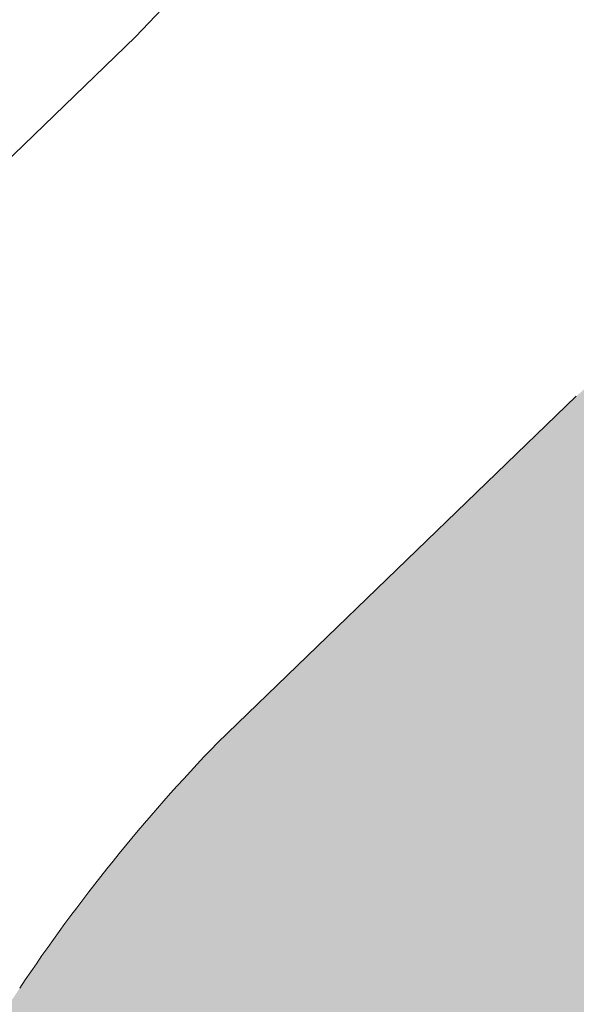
# Model space of a CAD drawing. Header units: metres. Extents: x 125349 to 128236, y 501602 to 503797.
# Tile 184 of 256: x 127113.01 to 127117.84, y 501992.95 to 502001.51. Entities that reach past the tile are written whole.
import ezdxf

# ---------------------------------------------------------------- set-up
doc = ezdxf.new("R2010")
doc.units = ezdxf.units.M
for name, color, linetype, lineweight in [('B-WE-OG-TERREIN_BEGROEID-GV', 7, 'CONTINUOUS', 18), ('B-WE-OG-WATER_SLOOT-GV', 120, 'CONTINUOUS', 18), ('B-WE-VH-OPENVERHARDING_BETONSTRAATSTEEN-GV', 90, 'CONTINUOUS', 18)]:
    doc.layers.add(name, color=color, linetype=linetype, lineweight=lineweight)
doc.layers.add('B-WE-OG-WATER_SLOOT-V', color=7, linetype='CONTINUOUS', lineweight=18, true_color=0x73e9ff)

msp = doc.modelspace()

# ---------------------------------------------------------------- hatches: boundary and pattern name
at = {"layer": 'B-WE-OG-WATER_SLOOT-V'}
h = msp.add_hatch(color=256, dxfattribs=at)
edge = h.paths.add_edge_path()
edge.add_line((127268.797, 502168.221), (127268.622, 502168.327))
edge.add_line((127268.622, 502168.327), (127268.426, 502168.002))
edge.add_line((127268.426, 502168.002), (127263.549, 502170.933))
edge.add_line((127263.549, 502170.933), (127263.753, 502171.271))
edge.add_line((127263.753, 502171.271), (127254.646, 502176.778))
edge.add_line((127254.646, 502176.778), (127254.378, 502176.352))
edge.add_line((127254.378, 502176.352), (127252.266, 502177.682))
edge.add_line((127252.266, 502177.682), (127252.51, 502178.069))
edge.add_line((127252.51, 502178.069), (127207.074, 502205.543))
edge.add_line((127207.074, 502205.543), (127205.252, 502206.645))
edge.add_line((127205.252, 502206.645), (127200.062, 502207.116))
edge.add_line((127200.062, 502207.116), (127199.664, 502206.344))
edge.add_line((127199.664, 502206.344), (127199.204, 502205.454))
edge.add_line((127199.204, 502205.454), (127200.541, 502203.653))
edge.add_line((127200.541, 502203.653), (127201.941, 502201.398))
edge.add_line((127201.941, 502201.398), (127203.79, 502200.277))
edge.add_line((127203.79, 502200.277), (127263.652, 502163.994))
edge.add_line((127263.652, 502163.994), (127265.501, 502162.873))
edge.add_line((127265.501, 502162.873), (127265.528, 502162.856))
edge.add_line((127265.528, 502162.856), (127269.607, 502160.323))
edge.add_line((127269.607, 502160.323), (127269.738, 502160.24))
edge.add_line((127269.738, 502160.24), (127269.841, 502160.178))
edge.add_line((127269.841, 502160.178), (127290.728, 502147.508))
edge.add_line((127290.728, 502147.508), (127291.077, 502148.067))
edge.add_line((127291.077, 502148.067), (127294.164, 502146.136))
edge.add_line((127294.164, 502146.136), (127293.841, 502145.62))
edge.add_line((127293.841, 502145.62), (127310.437, 502135.553))
edge.add_line((127310.437, 502135.553), (127318.663, 502131.074))
edge.add_line((127318.663, 502131.074), (127322.753, 502129.138))
edge.add_line((127322.753, 502129.138), (127323.027, 502128.97))
edge.add_line((127323.027, 502128.97), (127325.439, 502127.498))
edge.add_line((127325.439, 502127.498), (127328.267, 502125.771))
edge.add_line((127328.267, 502125.771), (127331.564, 502123.757))
edge.add_line((127331.564, 502123.757), (127333.914, 502122.323))
edge.add_line((127333.914, 502122.323), (127334.126, 502122.193))
edge.add_line((127334.126, 502122.193), (127337.37, 502119.676))
edge.add_line((127337.37, 502119.676), (127337.746, 502119.45))
edge.add_line((127337.746, 502119.45), (127337.767, 502119.437))
edge.add_line((127337.767, 502119.437), (127345.33, 502114.855))
edge.add_line((127345.33, 502114.855), (127351.315, 502111.243))
edge.add_line((127351.315, 502111.243), (127358.494, 502106.92))
edge.add_line((127358.494, 502106.92), (127365.864, 502102.417))
edge.add_line((127365.864, 502102.417), (127371.597, 502098.953))
edge.add_line((127371.597, 502098.953), (127377.994, 502095.034))
edge.add_line((127377.994, 502095.034), (127384.901, 502090.846))
edge.add_line((127384.901, 502090.846), (127386.037, 502089.995))
edge.add_line((127386.037, 502089.995), (127386.944, 502089.456))
edge.add_line((127386.944, 502089.456), (127388.84, 502088.331))
edge.add_line((127388.84, 502088.331), (127389.519, 502087.927))
edge.add_line((127389.519, 502087.927), (127390.985, 502087.186))
edge.add_line((127390.985, 502087.186), (127395.25, 502084.653))
edge.add_line((127395.25, 502084.653), (127401.484, 502080.902))
edge.add_line((127401.484, 502080.902), (127408.933, 502076.402))
edge.add_line((127408.933, 502076.402), (127415.924, 502072.148))
edge.add_line((127415.924, 502072.148), (127422.705, 502067.996))
edge.add_line((127422.705, 502067.996), (127429.579, 502063.819))
edge.add_line((127429.579, 502063.819), (127436.6, 502059.544))
edge.add_line((127436.6, 502059.544), (127442.545, 502056.001))
edge.add_line((127442.545, 502056.001), (127442.701, 502055.917))
edge.add_line((127442.701, 502055.917), (127446.077, 502053.64))
edge.add_line((127446.077, 502053.64), (127446.439, 502053.309))
edge.add_line((127446.439, 502053.309), (127446.898, 502053.016))
edge.add_line((127446.898, 502053.016), (127450.483, 502050.712))
edge.add_line((127450.483, 502050.712), (127451.122, 502050.301))
edge.add_line((127451.122, 502050.301), (127452.13, 502049.815))
edge.add_arc((127449.3022953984, 502046.5866230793), 4.291658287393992, -7.317567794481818, 48.785190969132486, ccw=False)
edge.add_line((127453.559, 502046.04), (127451.368, 502042.452))
edge.add_line((127451.368, 502042.452), (127451.165, 502042.11))
edge.add_line((127451.165, 502042.11), (127450.033, 502040.18))
edge.add_line((127450.033, 502040.18), (127449.849, 502039.867))
edge.add_line((127449.849, 502039.867), (127437.942, 502020.101))
edge.add_line((127437.942, 502020.101), (127435.233, 502015.604))
edge.add_line((127435.233, 502015.604), (127425.651, 502000))
edge.add_line((127425.651, 502000), (127418.782, 501988.696))
edge.add_line((127418.782, 501988.696), (127397.229, 501953.147))
edge.add_line((127397.229, 501953.147), (127396.642, 501952.191))
edge.add_line((127396.642, 501952.191), (127380.393, 501925.391))
edge.add_line((127380.393, 501925.391), (127369.492, 501907.215))
edge.add_line((127369.492, 501907.215), (127369.267, 501906.839))
edge.add_line((127369.267, 501906.839), (127367.632, 501904.317))
edge.add_line((127367.632, 501904.317), (127367.418, 501903.916))
edge.add_line((127367.418, 501903.916), (127366.245, 501901.962))
edge.add_line((127366.245, 501901.962), (127364.711, 501900.01))
edge.add_line((127364.711, 501900.01), (127360.916, 501899.661))
edge.add_line((127360.916, 501899.661), (127356.9, 501902.138))
edge.add_line((127356.9, 501902.138), (127356.163, 501902.592))
edge.add_line((127356.163, 501902.592), (127352.46, 501904.722))
edge.add_line((127352.46, 501904.722), (127351.748, 501905.151))
edge.add_line((127351.748, 501905.151), (127330.708, 501917.837))
edge.add_line((127330.708, 501917.837), (127301.966, 501935.306))
edge.add_line((127301.966, 501935.306), (127301.507, 501936.623))
edge.add_line((127301.507, 501936.623), (127300.456, 501937.207))
edge.add_line((127300.456, 501937.207), (127299.01, 501937.081))
edge.add_line((127299.01, 501937.081), (127297.257, 501938.139))
edge.add_line((127297.257, 501938.139), (127265.614, 501957.235))
edge.add_line((127265.614, 501957.235), (127250.167, 501966.557))
edge.add_line((127250.167, 501966.557), (127248.414, 501967.615))
edge.add_line((127248.414, 501967.615), (127247.703, 501967.95))
edge.add_line((127247.703, 501967.95), (127247.662, 501967.962))
edge.add_line((127247.662, 501967.962), (127242.854, 501969.334))
edge.add_line((127242.854, 501969.334), (127242.813, 501969.346))
edge.add_line((127242.813, 501969.346), (127241.919, 501969.954))
edge.add_line((127241.919, 501969.954), (127241.478, 501970.221))
edge.add_line((127241.478, 501970.221), (127239.39, 501971.482))
edge.add_line((127239.39, 501971.482), (127236.455, 501973.256))
edge.add_line((127236.455, 501973.256), (127233.385, 501975.111))
edge.add_line((127233.385, 501975.111), (127231.252, 501976.399))
edge.add_line((127231.252, 501976.399), (127230.822, 501976.659))
edge.add_line((127230.822, 501976.659), (127229.729, 501977.369))
edge.add_line((127229.729, 501977.369), (127226.355, 501980.551))
edge.add_line((127226.355, 501980.551), (127225.66, 501981.058))
edge.add_line((127225.66, 501981.058), (127225.173, 501981.352))
edge.add_line((127225.173, 501981.352), (127197.58, 501998.046))
edge.add_line((127197.58, 501998.046), (127194.36, 502000))
edge.add_line((127194.36, 502000), (127166.581, 502016.851))
edge.add_line((127166.581, 502016.851), (127144.796, 502029.948))
edge.add_arc((127143.901535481, 502023.4971173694), 6.512599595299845, 82.10583342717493, 91.31568121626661)
edge.add_arc((127143.9862981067, 502025.607825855), 4.406407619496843, 93.04797639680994, 114.6714566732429)
edge.add_arc((127144.3021874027, 502025.5713332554), 4.579500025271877, 118.0743099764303, 139.0953457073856)
edge.add_line((127140.841, 502028.57), (127140.593, 502028.174))
edge.add_line((127140.593, 502028.174), (127131.798, 502014.115))
edge.add_line((127131.798, 502014.115), (127128.467, 502009.483))
edge.add_line((127128.467, 502009.483), (127125.494, 502005.949))
edge.add_arc((127071.7020837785, 502051.5979486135), 70.5506680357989, 316.1428291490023, 319.6813652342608, ccw=False)
edge.add_line((127122.574, 502002.716), (127121.21, 502001.338))
edge.add_line((127121.21, 502001.338), (127119.81, 502000))
edge.add_arc((127072.1072048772, 502051.3383039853), 70.07979822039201, 310.7408524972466, 312.8977834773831, ccw=False)
edge.add_line((127117.844, 501998.241), (127114.725, 501995.227))
edge.add_arc((127125.7319678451, 501984.5992261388), 15.30042216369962, 136.0041252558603, 146.284605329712)
edge.add_arc((127125.6114695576, 501984.7208725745), 15.13270792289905, 146.4144780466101, 158.5489406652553)
edge.add_arc((127131.7962252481, 501983.2762231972), 21.4369964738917, 161.0012058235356, 169.0152334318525)
edge.add_arc((127130.2146620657, 501984.0198950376), 19.74735924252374, 170.2591277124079, 180.751189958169)
edge.add_arc((127130.7870262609, 501983.5220475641), 20.319431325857, 179.3261975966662, 194.0096838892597)
edge.add_line((127111.072, 501978.603), (127111.545, 501975.597))
edge.add_line((127111.545, 501975.597), (127114.572, 501956.16))
edge.add_line((127114.572, 501956.16), (127121.309, 501915.479))
edge.add_line((127121.309, 501915.479), (127121.786, 501909.364))
edge.add_line((127121.786, 501909.364), (127122, 501906.616))
edge.add_line((127122, 501906.616), (127122.05, 501905.976))
edge.add_line((127122.05, 501905.976), (127121.577, 501900.074))
edge.add_line((127121.577, 501900.074), (127120.879, 501891.366))
edge.add_line((127120.879, 501891.366), (127119.7, 501885.803))
edge.add_line((127119.7, 501885.803), (127118.261, 501879.008))
edge.add_line((127118.261, 501879.008), (127116.956, 501875.536))
edge.add_line((127116.956, 501875.536), (127115.486, 501871.629))
edge.add_line((127115.486, 501871.629), (127112.043, 501864.71))
edge.add_line((127112.043, 501864.71), (127107.699, 501855.982))
edge.add_line((127107.699, 501855.982), (127100.342, 501842.786))
edge.add_arc((127104.9172667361, 501839.8000587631), 5.463415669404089, 146.8704605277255, 175.8755966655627)
edge.add_arc((127104.3440736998, 501840.2137711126), 4.876117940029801, 180.2440672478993, 210.5539394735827)
edge.add_arc((127104.7250703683, 501840.2079491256), 5.205047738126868, 208.3662483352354, 241.9569992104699)
edge.add_line((127102.278, 501835.614), (127104.219, 501834.547))
edge.add_line((127104.219, 501834.547), (127108.351, 501832.271))
edge.add_line((127108.351, 501832.271), (127108.794, 501832.014))
edge.add_line((127108.794, 501832.014), (127110.788, 501830.856))
edge.add_line((127110.788, 501830.856), (127113.65, 501829.195))
edge.add_line((127113.65, 501829.195), (127117.06, 501827.217))
edge.add_line((127117.06, 501827.217), (127119.132, 501826.015))
edge.add_line((127119.132, 501826.015), (127119.499, 501825.802))
edge.add_line((127119.499, 501825.802), (127123.316, 501822.968))
edge.add_line((127123.316, 501822.968), (127123.608, 501822.787))
edge.add_line((127123.608, 501822.787), (127148.69, 501807.54))
edge.add_line((127148.69, 501807.54), (127184.026, 501786.192))
edge.add_line((127184.026, 501786.192), (127187.964, 501783.775))
edge.add_line((127187.964, 501783.775), (127191.551, 501781.577))
edge.add_line((127191.551, 501781.577), (127191.78, 501781.436))
edge.add_line((127191.78, 501781.436), (127196.977, 501778.395))
edge.add_line((127196.977, 501778.395), (127229.869, 501758.349))
edge.add_line((127229.869, 501758.349), (127232.015, 501757.042))
edge.add_line((127232.015, 501757.042), (127232.28, 501756.88))
edge.add_line((127232.28, 501756.88), (127242.348, 501750.881))
edge.add_line((127242.348, 501750.881), (127243.826, 501750))
edge.add_line((127243.826, 501750), (127244.546, 501749.572))
edge.add_line((127244.546, 501749.572), (127253.136, 501744.452))
edge.add_line((127253.136, 501744.452), (127253.86, 501744.02))
edge.add_line((127253.86, 501744.02), (127257.53, 501741.808))
edge.add_line((127257.53, 501741.808), (127262.759, 501738.797))
edge.add_line((127262.759, 501738.797), (127264.003, 501738.006))
edge.add_line((127264.003, 501738.006), (127264.585, 501737.043))
edge.add_line((127264.585, 501737.043), (127264.782, 501736.581))
edge.add_line((127264.782, 501736.581), (127264.911, 501736.108))
edge.add_line((127264.911, 501736.108), (127264.968, 501735.647))
edge.add_line((127264.968, 501735.647), (127264.967, 501735.173))
edge.add_line((127264.967, 501735.173), (127264.909, 501734.695))
edge.add_line((127264.909, 501734.695), (127264.797, 501734.223))
edge.add_line((127264.797, 501734.223), (127264.634, 501733.766))
edge.add_line((127264.634, 501733.766), (127264.422, 501733.333))
edge.add_line((127264.422, 501733.333), (127263.921, 501732.522))
edge.add_line((127263.921, 501732.522), (127262.144, 501729.78))
edge.add_line((127262.144, 501729.78), (127257.895, 501722.677))
edge.add_line((127257.895, 501722.677), (127252.856, 501714.475))
edge.add_line((127252.856, 501714.475), (127252.805, 501714.506))
edge.add_line((127252.805, 501714.506), (127252.687, 501714.312))
edge.add_line((127252.687, 501714.312), (127252.695, 501714.307))
edge.add_line((127252.695, 501714.307), (127252.029, 501713.212))
edge.add_line((127252.029, 501713.212), (127252.138, 501713.147))
edge.add_line((127252.138, 501713.147), (127250.159, 501709.924))
edge.add_line((127250.159, 501709.924), (127248.427, 501707.104))
edge.add_line((127248.427, 501707.104), (127244.737, 501700.97))
edge.add_line((127244.737, 501700.97), (127241.471, 501695.6))
edge.add_line((127241.471, 501695.6), (127237.145, 501688.384))
edge.add_line((127237.145, 501688.384), (127234.747, 501684.405))
edge.add_line((127234.747, 501684.405), (127233.246, 501681.899))
edge.add_line((127233.246, 501681.899), (127230.405, 501677.155))
edge.add_line((127230.405, 501677.155), (127228.837, 501674.593))
edge.add_line((127228.837, 501674.593), (127228.565, 501674.142))
edge.add_line((127228.565, 501674.142), (127236.777, 501669.139))
edge.add_line((127236.777, 501669.139), (127236.962, 501669.438))
edge.add_line((127236.962, 501669.438), (127237.692, 501670.612))
edge.add_line((127237.692, 501670.612), (127239.366, 501673.386))
edge.add_line((127239.366, 501673.386), (127246.15, 501684.628))
edge.add_line((127246.15, 501684.628), (127250.493, 501691.825))
edge.add_line((127250.493, 501691.825), (127251.143, 501692.922))
edge.add_line((127251.143, 501692.922), (127257.932, 501704.118))
edge.add_line((127257.932, 501704.118), (127289.309, 501755.867))
edge.add_line((127289.309, 501755.867), (127290.868, 501758.439))
edge.add_line((127290.868, 501758.439), (127297.797, 501769.867))
edge.add_line((127297.797, 501769.867), (127298.756, 501771.336))
edge.add_line((127298.756, 501771.336), (127299.937, 501773.277))
edge.add_line((127299.937, 501773.277), (127304.532, 501780.836))
edge.add_line((127304.532, 501780.836), (127306.083, 501783.282))
edge.add_line((127306.083, 501783.282), (127306.732, 501784.351))
edge.add_line((127306.732, 501784.351), (127306.806, 501784.473))
edge.add_line((127306.806, 501784.473), (127311.928, 501793.121))
edge.add_line((127311.928, 501793.121), (127320.33, 501806.986))
edge.add_line((127320.33, 501806.986), (127324.351, 501813.701))
edge.add_line((127324.351, 501813.701), (127328.749, 501820.907))
edge.add_line((127328.749, 501820.907), (127332.861, 501827.715))
edge.add_line((127332.861, 501827.715), (127336.448, 501833.698))
edge.add_line((127336.448, 501833.698), (127342.454, 501843.559))
edge.add_line((127342.454, 501843.559), (127346.754, 501850.76))
edge.add_line((127346.754, 501850.76), (127346.897, 501850.67))
edge.add_line((127346.897, 501850.67), (127347.954, 501852.37))
edge.add_line((127347.954, 501852.37), (127347.847, 501852.439))
edge.add_line((127347.847, 501852.439), (127352.054, 501859.195))
edge.add_line((127352.054, 501859.195), (127353.923, 501862.196))
edge.add_line((127353.923, 501862.196), (127361.128, 501874.263))
edge.add_line((127361.128, 501874.263), (127362.71, 501876.939))
edge.add_line((127362.71, 501876.939), (127364.221, 501879.418))
edge.add_line((127364.221, 501879.418), (127365.236, 501881.073))
edge.add_line((127365.236, 501881.073), (127366.572, 501880.221))
edge.add_line((127366.572, 501880.221), (127372.342, 501881.666))
edge.add_line((127372.342, 501881.666), (127373.103, 501882.885))
edge.add_line((127373.103, 501882.885), (127482.913, 501816.451))
edge.add_line((127482.913, 501816.451), (127485.026, 501816.964))
edge.add_line((127485.026, 501816.964), (127485.239, 501816.835))
edge.add_line((127485.239, 501816.835), (127487.575, 501815.424))
edge.add_line((127487.575, 501815.424), (127493.362, 501811.926))
edge.add_line((127493.362, 501811.926), (127495.579, 501810.586))
edge.add_line((127495.579, 501810.586), (127495.813, 501810.445))
edge.add_line((127495.813, 501810.445), (127495.948, 501810.349))
edge.add_line((127495.948, 501810.349), (127496.492, 501808.25))
edge.add_line((127496.492, 501808.25), (127500, 501806.135))
edge.add_line((127500, 501806.135), (127510.576, 501799.751))
edge.add_line((127510.576, 501799.751), (127524.226, 501791.482))
edge.add_line((127524.226, 501791.482), (127532.89, 501786.238))
edge.add_line((127532.89, 501786.238), (127534.519, 501785.25))
edge.add_line((127534.519, 501785.25), (127543.08, 501780.058))
edge.add_line((127543.08, 501780.058), (127544.712, 501779.089))
edge.add_line((127544.712, 501779.089), (127553.258, 501773.91))
edge.add_line((127553.258, 501773.91), (127554.876, 501772.948))
edge.add_line((127554.876, 501772.948), (127563.44, 501767.759))
edge.add_line((127563.44, 501767.759), (127565.058, 501766.79))
edge.add_line((127565.058, 501766.79), (127573.698, 501761.551))
edge.add_line((127573.698, 501761.551), (127585.358, 501754.464))
edge.add_line((127585.358, 501754.464), (127592.742, 501750))
edge.add_line((127592.742, 501750), (127594.016, 501749.23))
edge.add_line((127594.016, 501749.23), (127595.646, 501748.245))
edge.add_line((127595.646, 501748.245), (127600.552, 501745.255))
edge.add_line((127600.552, 501745.255), (127655.382, 501712.086))
edge.add_line((127655.382, 501712.086), (127655.635, 501711.933))
edge.add_line((127655.635, 501711.933), (127657.347, 501710.885))
edge.add_line((127657.347, 501710.885), (127657.595, 501710.735))
edge.add_line((127657.595, 501710.735), (127661.796, 501717.623))
edge.add_line((127661.796, 501717.623), (127661.514, 501717.791))
edge.add_line((127661.514, 501717.791), (127659.814, 501718.809))
edge.add_line((127659.814, 501718.809), (127659.547, 501718.97))
edge.add_line((127659.547, 501718.97), (127656.081, 501721.053))
edge.add_line((127656.081, 501721.053), (127625.299, 501739.727))
edge.add_line((127625.299, 501739.727), (127618.744, 501743.691))
edge.add_line((127618.744, 501743.691), (127617.143, 501744.657))
edge.add_line((127617.143, 501744.657), (127608.295, 501750))
edge.add_line((127608.295, 501750), (127606.833, 501750.893))
edge.add_line((127606.833, 501750.893), (127598.235, 501756.082))
edge.add_line((127598.235, 501756.082), (127596.619, 501757.06))
edge.add_line((127596.619, 501757.06), (127590.273, 501760.908))
edge.add_line((127590.273, 501760.908), (127585.669, 501763.745))
edge.add_line((127585.669, 501763.745), (127579.206, 501767.653))
edge.add_line((127579.206, 501767.653), (127577.602, 501768.61))
edge.add_line((127577.602, 501768.61), (127568.899, 501773.881))
edge.add_line((127568.899, 501773.881), (127567.308, 501774.894))
edge.add_line((127567.308, 501774.894), (127562.931, 501777.488))
edge.add_line((127562.931, 501777.488), (127553.755, 501783.04))
edge.add_line((127553.755, 501783.04), (127549.404, 501785.667))
edge.add_line((127549.404, 501785.667), (127547.761, 501786.64))
edge.add_line((127547.761, 501786.64), (127539.081, 501791.868))
edge.add_line((127539.081, 501791.868), (127537.433, 501792.863))
edge.add_line((127537.433, 501792.863), (127530.915, 501796.842))
edge.add_line((127530.915, 501796.842), (127525.055, 501800.365))
edge.add_line((127525.055, 501800.365), (127518.51, 501804.336))
edge.add_line((127518.51, 501804.336), (127516.915, 501805.302))
edge.add_line((127516.915, 501805.302), (127512.535, 501807.935))
edge.add_line((127512.535, 501807.935), (127510.464, 501809.185))
edge.add_line((127510.464, 501809.185), (127510.428, 501809.124))
edge.add_line((127510.428, 501809.124), (127508.33, 501810.388))
edge.add_line((127508.33, 501810.388), (127508.272, 501810.298))
edge.add_line((127508.272, 501810.298), (127506.405, 501809.859))
edge.add_line((127506.405, 501809.859), (127500, 501814.162))
edge.add_line((127500, 501814.162), (127499.44, 501814.536))
edge.add_line((127499.44, 501814.536), (127499.12, 501814.751))
edge.add_line((127499.12, 501814.751), (127498.382, 501814.689))
edge.add_line((127498.382, 501814.689), (127498.175, 501814.815))
edge.add_line((127498.175, 501814.815), (127495.931, 501816.179))
edge.add_line((127495.931, 501816.179), (127490.149, 501819.693))
edge.add_line((127490.149, 501819.693), (127487.8, 501821.12))
edge.add_line((127487.8, 501821.12), (127487.587, 501821.25))
edge.add_line((127487.587, 501821.25), (127487.087, 501823.329))
edge.add_line((127487.087, 501823.329), (127377.176, 501889.806))
edge.add_line((127377.176, 501889.806), (127377.334, 501890.066))
edge.add_line((127377.334, 501890.066), (127377.932, 501891.115))
edge.add_line((127377.932, 501891.115), (127376.63, 501896.698))
edge.add_line((127376.63, 501896.698), (127375.189, 501897.577))
edge.add_line((127375.189, 501897.577), (127376.16, 501899.183))
edge.add_line((127376.16, 501899.183), (127377.662, 501901.668))
edge.add_line((127377.662, 501901.668), (127379.295, 501904.368))
edge.add_line((127379.295, 501904.368), (127385.999, 501915.427))
edge.add_line((127385.999, 501915.427), (127391.107, 501924.876))
edge.add_line((127391.107, 501924.876), (127391.679, 501925.777))
edge.add_line((127391.679, 501925.777), (127418.418, 501968.86))
edge.add_line((127418.418, 501968.86), (127437.127, 502000))
edge.add_line((127437.127, 502000), (127448.128, 502018.271))
edge.add_line((127448.128, 502018.271), (127453.297, 502026.855))
edge.add_line((127453.297, 502026.855), (127456.836, 502032.733))
edge.add_line((127456.836, 502032.733), (127457.213, 502033.357))
edge.add_line((127457.213, 502033.357), (127457.691, 502034.196))
edge.add_line((127457.691, 502034.196), (127458.289, 502035.164))
edge.add_line((127458.289, 502035.164), (127459.485, 502037.088))
edge.add_line((127459.485, 502037.088), (127460.964, 502039.471))
edge.add_line((127460.964, 502039.471), (127463.866, 502044.274))
edge.add_line((127463.866, 502044.274), (127475.514, 502063.556))
edge.add_line((127475.514, 502063.556), (127500, 502103.939))
edge.add_line((127500, 502103.939), (127515.63, 502129.864))
edge.add_line((127515.63, 502129.864), (127516.639, 502131.23))
edge.add_arc((127521.6919123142, 502126.1956890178), 7.132756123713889, 95.87349844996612, 135.1056560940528, ccw=False)
edge.add_line((127520.962, 502133.291), (127526.368, 502134.555))
edge.add_line((127526.368, 502134.555), (127526.762, 502134.654))
edge.add_line((127526.762, 502134.654), (127528.897, 502135.193))
edge.add_line((127528.897, 502135.193), (127549.347, 502140.34))
edge.add_line((127549.347, 502140.34), (127550.552, 502140.683))
edge.add_line((127550.552, 502140.683), (127554.739, 502141.605))
edge.add_line((127554.739, 502141.605), (127603.327, 502153.54))
edge.add_line((127603.327, 502153.54), (127603.324, 502153.577))
edge.add_line((127603.324, 502153.577), (127604.941, 502153.983))
edge.add_line((127604.941, 502153.983), (127605.307, 502154.076))
edge.add_line((127605.307, 502154.076), (127607.112, 502157.075))
edge.add_line((127607.112, 502157.075), (127607.244, 502157.092))
edge.add_line((127607.244, 502157.092), (127607.508, 502157.157))
edge.add_line((127607.508, 502157.157), (127609.985, 502157.77))
edge.add_line((127609.985, 502157.77), (127616.575, 502159.399))
edge.add_line((127616.575, 502159.399), (127619.045, 502160.01))
edge.add_line((127619.045, 502160.01), (127619.324, 502160.079))
edge.add_line((127619.324, 502160.079), (127619.437, 502160.109))
edge.add_line((127619.437, 502160.109), (127622.443, 502158.248))
edge.add_line((127622.443, 502158.248), (127622.807, 502158.335))
edge.add_line((127622.807, 502158.335), (127624.455, 502158.724))
edge.add_line((127624.455, 502158.724), (127624.484, 502158.665))
edge.add_line((127624.484, 502158.665), (127709.77, 502179.81))
edge.add_line((127709.77, 502179.81), (127711.91, 502180.342))
edge.add_line((127711.91, 502180.342), (127709.462, 502189.894))
edge.add_line((127709.462, 502189.894), (127707.34, 502189.358))
edge.add_line((127707.34, 502189.358), (127706.285, 502189.091))
edge.add_line((127706.285, 502189.091), (127667.477, 502179.446))
edge.add_line((127667.477, 502179.446), (127666.278, 502179.186))
edge.add_line((127666.278, 502179.186), (127639.67, 502172.66))
edge.add_line((127639.67, 502172.66), (127620.113, 502167.938))
edge.add_line((127620.113, 502167.938), (127618.298, 502164.973))
edge.add_line((127618.298, 502164.973), (127618.129, 502164.938))
edge.add_line((127618.129, 502164.938), (127617.869, 502164.874))
edge.add_line((127617.869, 502164.874), (127615.409, 502164.269))
edge.add_line((127615.409, 502164.269), (127608.793, 502162.641))
edge.add_line((127608.793, 502162.641), (127606.304, 502162.028))
edge.add_line((127606.304, 502162.028), (127606.006, 502161.955))
edge.add_line((127606.006, 502161.955), (127605.88, 502161.919))
edge.add_line((127605.88, 502161.919), (127602.855, 502163.754))
edge.add_line((127602.855, 502163.754), (127601.448, 502163.407))
edge.add_line((127601.448, 502163.407), (127577.178, 502157.412))
edge.add_line((127577.178, 502157.412), (127575.771, 502157.065))
edge.add_line((127575.771, 502157.065), (127574.546, 502156.798))
edge.add_line((127574.546, 502156.798), (127526.953, 502144.911))
edge.add_line((127526.953, 502144.911), (127526.581, 502144.813))
edge.add_line((127526.581, 502144.813), (127524.412, 502144.23))
edge.add_line((127524.412, 502144.23), (127523.361, 502143.95))
edge.add_line((127523.361, 502143.95), (127516.775, 502142.204))
edge.add_line((127516.775, 502142.204), (127514.666, 502141.287))
edge.add_line((127514.666, 502141.287), (127512.531, 502139.847))
edge.add_line((127512.531, 502139.847), (127510.129, 502138.011))
edge.add_line((127510.129, 502138.011), (127508.416, 502136.236))
edge.add_line((127508.416, 502136.236), (127507.162, 502134.586))
edge.add_line((127507.162, 502134.586), (127505.946, 502132.991))
edge.add_line((127505.946, 502132.991), (127504.706, 502131.972))
edge.add_line((127504.706, 502131.972), (127503.309, 502131.373))
edge.add_line((127503.309, 502131.373), (127502.262, 502131.683))
edge.add_line((127502.262, 502131.683), (127500.907, 502132.478))
edge.add_line((127500.907, 502132.478), (127500, 502133.034))
edge.add_line((127500, 502133.034), (127496.53, 502135.148))
edge.add_line((127496.53, 502135.148), (127495.764, 502135.617))
edge.add_line((127495.764, 502135.617), (127494.339, 502136.486))
edge.add_line((127494.339, 502136.486), (127485.721, 502141.637))
edge.add_line((127485.721, 502141.637), (127481.691, 502143.976))
edge.add_line((127481.691, 502143.976), (127472.674, 502149.441))
edge.add_line((127472.674, 502149.441), (127472.32, 502149.655))
edge.add_line((127472.32, 502149.655), (127464.183, 502154.58))
edge.add_line((127464.183, 502154.58), (127456.964, 502158.902))
edge.add_line((127456.964, 502158.902), (127449.449, 502163.407))
edge.add_line((127449.449, 502163.407), (127445.736, 502165.634))
edge.add_line((127445.736, 502165.634), (127442.102, 502167.813))
edge.add_line((127442.102, 502167.813), (127441.201, 502168.353))
edge.add_line((127441.201, 502168.353), (127439.05, 502169.689))
edge.add_line((127439.05, 502169.689), (127435.639, 502171.768))
edge.add_line((127435.639, 502171.768), (127434.303, 502172.582))
edge.add_line((127434.303, 502172.582), (127434.159, 502172.663))
edge.add_line((127434.159, 502172.663), (127433.634, 502172.963))
edge.add_line((127433.634, 502172.963), (127432.067, 502173.893))
edge.add_line((127432.067, 502173.893), (127431.185, 502174.417))
edge.add_line((127431.185, 502174.417), (127429.441, 502175.352))
edge.add_line((127429.441, 502175.352), (127427.437, 502176.74))
edge.add_line((127427.437, 502176.74), (127409.12, 502187.899))
edge.add_line((127409.12, 502187.899), (127407.981, 502188.616))
edge.add_line((127407.981, 502188.616), (127403.999, 502190.948))
edge.add_line((127403.999, 502190.948), (127399.978, 502193.304))
edge.add_line((127399.978, 502193.304), (127386.247, 502201.529))
edge.add_line((127386.247, 502201.529), (127382.64, 502203.05))
edge.add_line((127382.64, 502203.05), (127382.419, 502203.186))
edge.add_line((127382.419, 502203.186), (127380.334, 502204.464))
edge.add_line((127380.334, 502204.464), (127377.345, 502206.296))
edge.add_line((127377.345, 502206.296), (127374.267, 502208.183))
edge.add_line((127374.267, 502208.183), (127372.175, 502209.465))
edge.add_line((127372.175, 502209.465), (127371.981, 502209.584))
edge.add_line((127371.981, 502209.584), (127368.276, 502212.433))
edge.add_line((127368.276, 502212.433), (127367.888, 502212.804))
edge.add_line((127367.888, 502212.804), (127345.595, 502226.273))
edge.add_line((127345.595, 502226.273), (127344.516, 502226.97))
edge.add_line((127344.516, 502226.97), (127344.091, 502227.221))
edge.add_line((127344.091, 502227.221), (127329.292, 502235.982))
edge.add_line((127329.292, 502235.982), (127327.699, 502235.4))
edge.add_line((127327.699, 502235.4), (127326.54, 502234.736))
edge.add_line((127326.54, 502234.736), (127325.897, 502233.678))
edge.add_line((127325.897, 502233.678), (127325.599, 502231.942))
edge.add_line((127325.599, 502231.942), (127326.14, 502230.765))
edge.add_line((127326.14, 502230.765), (127338.321, 502223.647))
edge.add_line((127338.321, 502223.647), (127342.039, 502221.158))
edge.add_line((127342.039, 502221.158), (127343.16, 502220.544))
edge.add_line((127343.16, 502220.544), (127365.491, 502207.596))
edge.add_line((127365.491, 502207.596), (127369.477, 502205.483))
edge.add_line((127369.477, 502205.483), (127369.673, 502205.363))
edge.add_line((127369.673, 502205.363), (127371.769, 502204.08))
edge.add_line((127371.769, 502204.08), (127374.757, 502202.251))
edge.add_line((127374.757, 502202.251), (127377.823, 502200.374))
edge.add_line((127377.823, 502200.374), (127379.923, 502199.088))
edge.add_line((127379.923, 502199.088), (127380.144, 502198.953))
edge.add_line((127380.144, 502198.953), (127383.597, 502196.023))
edge.add_line((127383.597, 502196.023), (127383.914, 502195.794))
edge.add_line((127383.914, 502195.794), (127402.542, 502184.504))
edge.add_line((127402.542, 502184.504), (127403.965, 502183.641))
edge.add_line((127403.965, 502183.641), (127422.643, 502172.404))
edge.add_line((127422.643, 502172.404), (127431.096, 502167.225))
edge.add_line((127431.096, 502167.225), (127432.15, 502166.579))
edge.add_line((127432.15, 502166.579), (127432.423, 502166.417))
edge.add_line((127432.423, 502166.417), (127433.178, 502165.968))
edge.add_line((127433.178, 502165.968), (127435.042, 502164.857))
edge.add_line((127435.042, 502164.857), (127435.769, 502164.426))
edge.add_line((127435.769, 502164.426), (127436.101, 502164.229))
edge.add_line((127436.101, 502164.229), (127437.564, 502163.35))
edge.add_line((127437.564, 502163.35), (127448.595, 502156.727))
edge.add_line((127448.595, 502156.727), (127468.609, 502144.618))
edge.add_line((127468.609, 502144.618), (127469.108, 502144.317))
edge.add_line((127469.108, 502144.317), (127492.573, 502130.156))
edge.add_line((127492.573, 502130.156), (127493.303, 502129.696))
edge.add_line((127493.303, 502129.696), (127496.79, 502127.511))
edge.add_line((127496.79, 502127.511), (127497.609, 502126.996))
edge.add_line((127497.609, 502126.996), (127498.467, 502126.491))
edge.add_arc((127497.4422358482, 502124.1966942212), 2.512763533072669, 22.123213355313, 65.93181306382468, ccw=False)
edge.add_arc((127494.9657139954, 502124.1589509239), 4.904030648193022, -7.745729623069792, 11.57563165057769, ccw=False)
edge.add_arc((127494.9992640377, 502124.1912879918), 4.875282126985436, 335.1178839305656, 351.8245575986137, ccw=False)
edge.add_line((127499.422, 502122.14), (127480.2, 502090.233))
edge.add_line((127480.2, 502090.233), (127479.555, 502089.163))
edge.add_line((127479.555, 502089.163), (127459.765, 502056.314))
edge.add_arc((127457.3016816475, 502058.6629265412), 3.403732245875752, 297.3985117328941, 316.3617207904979, ccw=False)
edge.add_arc((127456.9823555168, 502059.0424108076), 3.889119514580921, 273.1048026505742, 299.00272759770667, ccw=False)
edge.add_arc((127456.9735770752, 502058.9948202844), 3.842091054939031, 247.62467640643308, 273.27395980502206, ccw=False)
edge.add_line((127455.511, 502055.442), (127454.681, 502055.89))
edge.add_line((127454.681, 502055.89), (127449.848, 502058.637))
edge.add_line((127449.848, 502058.637), (127449.415, 502058.902))
edge.add_line((127449.415, 502058.902), (127444.389, 502061.989))
edge.add_line((127444.389, 502061.989), (127438.383, 502065.663))
edge.add_line((127438.383, 502065.663), (127430.21, 502070.593))
edge.add_line((127430.21, 502070.593), (127423.661, 502074.573))
edge.add_line((127423.661, 502074.573), (127416.996, 502078.641))
edge.add_line((127416.996, 502078.641), (127410.397, 502082.629))
edge.add_line((127410.397, 502082.629), (127402.555, 502087.357))
edge.add_line((127402.555, 502087.357), (127395.751, 502091.575))
edge.add_line((127395.751, 502091.575), (127395.38, 502091.8))
edge.add_line((127395.38, 502091.8), (127394.72, 502092.188))
edge.add_line((127394.72, 502092.188), (127393.773, 502092.743))
edge.add_line((127393.773, 502092.743), (127392.856, 502093.281))
edge.add_line((127392.856, 502093.281), (127392.105, 502093.722))
edge.add_line((127392.105, 502093.722), (127391.964, 502093.804))
edge.add_line((127391.964, 502093.804), (127390.227, 502094.822))
edge.add_line((127390.227, 502094.822), (127389.456, 502095.276))
edge.add_line((127389.456, 502095.276), (127388.057, 502096.177))
edge.add_line((127388.057, 502096.177), (127381.145, 502100.334))
edge.add_line((127381.145, 502100.334), (127379.173, 502101.501))
edge.add_line((127379.173, 502101.501), (127375.804, 502103.496))
edge.add_line((127375.804, 502103.496), (127372.667, 502105.446))
edge.add_line((127372.667, 502105.446), (127369.27, 502107.505))
edge.add_line((127369.27, 502107.505), (127364.482, 502110.391))
edge.add_line((127364.482, 502110.391), (127358.68, 502113.902))
edge.add_line((127358.68, 502113.902), (127352.506, 502117.582))
edge.add_line((127352.506, 502117.582), (127346.581, 502121.206))
edge.add_line((127346.581, 502121.206), (127340.842, 502124.697))
edge.add_line((127340.842, 502124.697), (127340.662, 502124.807))
edge.add_line((127340.662, 502124.807), (127336.693, 502126.331))
edge.add_line((127336.693, 502126.331), (127336.475, 502126.464))
edge.add_line((127336.475, 502126.464), (127334.068, 502127.931))
edge.add_line((127334.068, 502127.931), (127330.755, 502129.95))
edge.add_line((127330.755, 502129.95), (127327.96, 502131.654))
edge.add_line((127327.96, 502131.654), (127325.593, 502133.097))
edge.add_line((127325.593, 502133.097), (127325.318, 502133.264))
edge.add_line((127325.318, 502133.264), (127321.671, 502136.055))
edge.add_line((127321.671, 502136.055), (127308.979, 502143.598))
edge.add_line((127308.979, 502143.598), (127273.115, 502165.654))
edge.add_line((127273.115, 502165.654), (127273.056, 502165.69))
edge.add_line((127273.056, 502165.69), (127272.882, 502165.794))
edge.add_line((127272.882, 502165.794), (127271.492, 502166.62))
edge.add_line((127271.492, 502166.62), (127271.486, 502166.624))
edge.add_line((127271.486, 502166.624), (127268.797, 502168.221))
edge = h.paths.add_edge_path(flags=16)
edge.add_line((127201.185, 501788.298), (127199.008, 501787.874))
edge.add_line((127199.008, 501787.874), (127196.435, 501789.439))
edge.add_line((127196.435, 501789.439), (127195.518, 501789.997))
edge.add_line((127195.518, 501789.997), (127193.335, 501791.323))
edge.add_line((127193.335, 501791.323), (127190.349, 501793.138))
edge.add_line((127190.349, 501793.138), (127190.243, 501792.96))
edge.add_line((127190.243, 501792.96), (127188.522, 501793.987))
edge.add_line((127188.522, 501793.987), (127188.637, 501794.179))
edge.add_line((127188.637, 501794.179), (127149.16, 501818.18))
edge.add_line((127149.16, 501818.18), (127145.19, 501817.18))
edge.add_line((127145.19, 501817.18), (127137.128, 501821.93))
edge.add_line((127137.128, 501821.93), (127129.864, 501826.325))
edge.add_line((127129.864, 501826.325), (127126.772, 501827.877))
edge.add_line((127126.772, 501827.877), (127126.38, 501828.067))
edge.add_line((127126.38, 501828.067), (127126.224, 501828.142))
edge.add_line((127126.224, 501828.142), (127121.988, 501829.932))
edge.add_line((127121.988, 501829.932), (127121.606, 501830.166))
edge.add_line((127121.606, 501830.166), (127119.604, 501831.392))
edge.add_line((127119.604, 501831.392), (127116.166, 501833.497))
edge.add_line((127116.166, 501833.497), (127116.153, 501833.505))
edge.add_line((127116.153, 501833.505), (127113.409, 501835.185))
edge.add_line((127113.409, 501835.185), (127111.428, 501836.399))
edge.add_line((127111.428, 501836.399), (127111.042, 501836.635))
edge.add_line((127111.042, 501836.635), (127107.417, 501839.57))
edge.add_line((127107.417, 501839.57), (127107.646, 501842.769))
edge.add_line((127107.646, 501842.769), (127108.784, 501844.994))
edge.add_line((127108.784, 501844.994), (127109.034, 501845.428))
edge.add_line((127109.034, 501845.428), (127115.066, 501855.657))
edge.add_line((127115.066, 501855.657), (127116.779, 501858.899))
edge.add_line((127116.779, 501858.899), (127118.482, 501862.123))
edge.add_line((127118.482, 501862.123), (127120.284, 501865.939))
edge.add_line((127120.284, 501865.939), (127121.575, 501868.675))
edge.add_line((127121.575, 501868.675), (127123.139, 501873.234))
edge.add_line((127123.139, 501873.234), (127124.873, 501878.291))
edge.add_line((127124.873, 501878.291), (127126.325, 501882.526))
edge.add_line((127126.325, 501882.526), (127126.728, 501885.613))
edge.add_line((127126.728, 501885.613), (127127.211, 501889.317))
edge.add_line((127127.211, 501889.317), (127127.756, 501893.514))
edge.add_line((127127.756, 501893.514), (127128.177, 501896.751))
edge.add_line((127128.177, 501896.751), (127128.414, 501901.76))
edge.add_line((127128.414, 501901.76), (127128.675, 501907.256))
edge.add_arc((127132.7096963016, 501908.0064386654), 4.103892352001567, 157.8008531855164, 190.5364041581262, ccw=False)
edge.add_arc((127133.1329087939, 501908.119572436), 4.460847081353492, 125.68134978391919, 161.2020409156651, ccw=False)
edge.add_arc((127132.9397909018, 501908.2688833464), 4.227500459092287, 100.24358851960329, 124.73563943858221, ccw=False)
edge.add_line((127132.188, 501912.429), (127141.857, 501914.039))
edge.add_arc((127141.8426983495, 501903.1974479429), 10.84156149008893, 77.1383727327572, 89.92441822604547, ccw=False)
edge.add_arc((127141.80917942, 501903.4779950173), 10.57594225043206, 60.612119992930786, 76.62300996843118, ccw=False)
edge.add_line((127146.999, 501912.693), (127150.536, 501911.01))
edge.add_line((127150.536, 501911.01), (127154.82, 501908.971))
edge.add_line((127154.82, 501908.971), (127155.202, 501908.745))
edge.add_line((127155.202, 501908.745), (127157.255, 501907.531))
edge.add_line((127157.255, 501907.531), (127160.434, 501905.651))
edge.add_line((127160.434, 501905.651), (127163.421, 501903.884))
edge.add_line((127163.421, 501903.884), (127165.534, 501902.634))
edge.add_line((127165.534, 501902.634), (127165.817, 501902.467))
edge.add_line((127165.817, 501902.467), (127169.093, 501899.933))
edge.add_line((127169.093, 501899.933), (127187.94, 501888.22))
edge.add_line((127187.94, 501888.22), (127189.08, 501884.11))
edge.add_line((127189.08, 501884.11), (127232.093, 501858.102))
edge.add_line((127232.093, 501858.102), (127236.299, 501855.614))
edge.add_line((127236.299, 501855.614), (127238.824, 501854.126))
edge.add_line((127238.824, 501854.126), (127239.647, 501852.112))
edge.add_line((127239.647, 501852.112), (127240.515, 501849.988))
edge.add_line((127240.515, 501849.988), (127240.993, 501848.818))
edge.add_line((127240.993, 501848.818), (127238.72, 501845.051))
edge.add_line((127238.72, 501845.051), (127238.05, 501843.94))
edge.add_line((127238.05, 501843.94), (127239.951, 501842.8))
edge.add_line((127239.951, 501842.8), (127244.239, 501840.23))
edge.add_line((127244.239, 501840.23), (127246.14, 501839.09))
edge.add_line((127246.14, 501839.09), (127248.23, 501842.47))
edge.add_line((127248.23, 501842.47), (127248.855, 501842.618))
edge.add_line((127248.855, 501842.618), (127258.585, 501844.922))
edge.add_line((127258.585, 501844.922), (127259.21, 501845.07))
edge.add_line((127259.21, 501845.07), (127278.36, 501833.53))
edge.add_line((127278.36, 501833.53), (127279.639, 501832.756))
edge.add_line((127279.639, 501832.756), (127301.472, 501819.761))
edge.add_line((127301.472, 501819.761), (127303.948, 501818.287))
edge.add_line((127303.948, 501818.287), (127309.071, 501815.115))
edge.add_line((127309.071, 501815.115), (127309.676, 501814.741))
edge.add_line((127309.676, 501814.741), (127310.171, 501814.244))
edge.add_line((127310.171, 501814.244), (127310.463, 501813.826))
edge.add_line((127310.463, 501813.826), (127310.703, 501813.382))
edge.add_line((127310.703, 501813.382), (127310.885, 501812.92))
edge.add_line((127310.885, 501812.92), (127311.005, 501812.432))
edge.add_line((127311.005, 501812.432), (127311.062, 501811.922))
edge.add_line((127311.062, 501811.922), (127311.057, 501811.4))
edge.add_line((127311.057, 501811.4), (127310.994, 501810.874))
edge.add_line((127310.994, 501810.874), (127310.805, 501810.155))
edge.add_line((127310.805, 501810.155), (127309.882, 501808.565))
edge.add_line((127309.882, 501808.565), (127309.173, 501807.396))
edge.add_line((127309.173, 501807.396), (127302.968, 501797.158))
edge.add_line((127302.968, 501797.158), (127299.762, 501791.794))
edge.add_line((127299.762, 501791.794), (127298.355, 501789.442))
edge.add_line((127298.355, 501789.442), (127294.705, 501783.42))
edge.add_line((127294.705, 501783.42), (127293.955, 501782.184))
edge.add_line((127293.955, 501782.184), (127291.601, 501778.351))
edge.add_line((127291.601, 501778.351), (127290.419, 501776.425))
edge.add_line((127290.419, 501776.425), (127288.069, 501772.6))
edge.add_line((127288.069, 501772.6), (127285.783, 501768.835))
edge.add_line((127285.783, 501768.835), (127282.833, 501763.976))
edge.add_line((127282.833, 501763.976), (127280.908, 501760.805))
edge.add_line((127280.908, 501760.805), (127272.366, 501746.295))
edge.add_line((127272.366, 501746.295), (127271.18, 501744.371))
edge.add_line((127271.18, 501744.371), (127270.733, 501743.993))
edge.add_line((127270.733, 501743.993), (127270.247, 501743.677))
edge.add_line((127270.247, 501743.677), (127269.734, 501743.434))
edge.add_line((127269.734, 501743.434), (127269.205, 501743.274))
edge.add_line((127269.205, 501743.274), (127268.71, 501743.203))
edge.add_line((127268.71, 501743.203), (127268.076, 501743.211))
edge.add_line((127268.076, 501743.211), (127267.138, 501743.501))
edge.add_line((127267.138, 501743.501), (127266.074, 501744.091))
edge.add_line((127266.074, 501744.091), (127265.321, 501744.529))
edge.add_line((127265.321, 501744.529), (127261.512, 501746.746))
edge.add_line((127261.512, 501746.746), (127260.866, 501747.122))
edge.add_line((127260.866, 501747.122), (127258.771, 501748.386))
edge.add_line((127258.771, 501748.386), (127256.095, 501750))
edge.add_line((127256.095, 501750), (127254.332, 501751.064))
edge.add_line((127254.332, 501751.064), (127237.207, 501761.394))
edge.add_line((127237.207, 501761.394), (127235.444, 501762.458))
edge.add_line((127235.444, 501762.458), (127216.26, 501774.13))
edge.add_line((127216.26, 501774.13), (127213.5, 501785.04))
edge.add_line((127213.5, 501785.04), (127215.6, 501788.61))
edge.add_line((127215.6, 501788.61), (127207.47, 501793.48))
edge.add_line((127207.47, 501793.48), (127206.441, 501791.761))
edge.add_line((127206.441, 501791.761), (127204.787, 501788.999))
edge.add_line((127204.787, 501788.999), (127203.459, 501788.741))
edge.add_line((127203.459, 501788.741), (127201.185, 501788.298))
edge = h.paths.add_edge_path(flags=16)
edge.add_line((127124.114, 501939.93), (127120.897, 501959.209))
edge.add_line((127120.897, 501959.209), (127117.959, 501976.789))
edge.add_line((127117.959, 501976.789), (127117.585, 501979.645))
edge.add_line((127117.585, 501979.645), (127117.201, 501981.398))
edge.add_arc((127126.6147575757, 501984.319176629), 9.856576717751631, 176.0159467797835, 197.2396032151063, ccw=False)
edge.add_arc((127127.1335592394, 501984.1863945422), 10.38379782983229, 163.9802363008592, 175.4839372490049, ccw=False)
edge.add_arc((127126.9249427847, 501984.2760942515), 10.1585687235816, 155.9256223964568, 164.1417967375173, ccw=False)
edge.add_line((127117.65, 501988.42), (127119.132, 501990.334))
edge.add_line((127119.132, 501990.334), (127120.095, 501991.576))
edge.add_arc((127132.897469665, 501979.8168590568), 17.38334332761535, 125.0313648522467, 137.432349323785, ccw=False)
edge.add_arc((127132.9493628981, 501979.598287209), 17.59230192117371, 116.92920131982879, 124.7611302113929, ccw=False)
edge.add_arc((127127.1446934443, 501991.2371777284), 4.58758332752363, 80.06744758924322, 118.1267225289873, ccw=False)
edge.add_arc((127127.4756345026, 501991.549390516), 4.231725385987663, 73.08310833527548, 83.75448414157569, ccw=False)
edge.add_line((127128.707, 501995.598), (127131.287, 501994.868))
edge.add_line((127131.287, 501994.868), (127135.113, 501993.785))
edge.add_line((127135.113, 501993.785), (127136.89, 501992.963))
edge.add_line((127136.89, 501992.963), (127138.572, 501992.771))
edge.add_line((127138.572, 501992.771), (127138.582, 501992.093))
edge.add_arc((127145.6133790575, 501999.6635780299), 10.33217998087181, 227.1147709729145, 253.1881218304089)
edge.add_line((127142.625, 501989.773), (127143.489, 501989.732))
edge.add_line((127143.489, 501989.732), (127145.333, 501988.794))
edge.add_line((127145.333, 501988.794), (127150.264, 501988.685))
edge.add_line((127150.264, 501988.685), (127157.168, 501988.795))
edge.add_line((127157.168, 501988.795), (127158.594, 501989.055))
edge.add_line((127158.594, 501989.055), (127162.465, 501988.859))
edge.add_line((127162.465, 501988.859), (127164.221, 501988.881))
edge.add_line((127164.221, 501988.881), (127165.014, 501989.196))
edge.add_line((127165.014, 501989.196), (127166.547, 501989.484))
edge.add_arc((127164.5507493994, 502005.3687253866), 16.0096694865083, 277.1628717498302, 296.6031043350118)
edge.add_arc((127164.5628873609, 502005.3416845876), 15.98005607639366, 296.6076082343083, 306.7403885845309)
edge.add_line((127174.122, 501992.536), (127178.289, 501996.36))
edge.add_arc((127181.6622580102, 501994.0325098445), 4.098302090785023, 103.04793642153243, 145.3949903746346, ccw=False)
edge.add_arc((127181.4826974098, 501994.3785822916), 3.721884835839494, 67.01594802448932, 101.55770624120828, ccw=False)
edge.add_line((127182.936, 501997.805), (127184.581, 501997.041))
edge.add_line((127184.581, 501997.041), (127221.7, 501974.691))
edge.add_line((127221.7, 501974.691), (127222.695, 501974.182))
edge.add_line((127222.695, 501974.182), (127226.937, 501972.942))
edge.add_line((127226.937, 501972.942), (127228.131, 501972.181))
edge.add_line((127228.131, 501972.181), (127228.552, 501971.924))
edge.add_line((127228.552, 501971.924), (127230.672, 501970.627))
edge.add_line((127230.672, 501970.627), (127233.774, 501968.73))
edge.add_line((127233.774, 501968.73), (127236.643, 501966.975))
edge.add_line((127236.643, 501966.975), (127238.738, 501965.694))
edge.add_line((127238.738, 501965.694), (127239.176, 501965.426))
edge.add_line((127239.176, 501965.426), (127240.271, 501964.716))
edge.add_line((127240.271, 501964.716), (127242.999, 501962.021))
edge.add_line((127242.999, 501962.021), (127243.592, 501961.435))
edge.add_line((127243.592, 501961.435), (127244.425, 501961.026))
edge.add_line((127244.425, 501961.026), (127244.832, 501960.778))
edge.add_line((127244.832, 501960.778), (127260.029, 501951.518))
edge.add_line((127260.029, 501951.518), (127291.8, 501932.158))
edge.add_line((127291.8, 501932.158), (127292.207, 501931.91))
edge.add_line((127292.207, 501931.91), (127292.524, 501930.724))
edge.add_line((127292.524, 501930.724), (127293.634, 501930.163))
edge.add_line((127293.634, 501930.163), (127294.773, 501930.395))
edge.add_line((127294.773, 501930.395), (127329.798, 501909.188))
edge.add_line((127329.798, 501909.188), (127348.314, 501897.95))
edge.add_line((127348.314, 501897.95), (127352.103, 501895.726))
edge.add_line((127352.103, 501895.726), (127352.842, 501895.269))
edge.add_line((127352.842, 501895.269), (127356.201, 501893.193))
edge.add_line((127356.201, 501893.193), (127357.603, 501887.716))
edge.add_line((127357.603, 501887.716), (127355.941, 501884.949))
edge.add_line((127355.941, 501884.949), (127355.74, 501884.592))
edge.add_line((127355.74, 501884.592), (127354.195, 501882.113))
edge.add_line((127354.195, 501882.113), (127353.973, 501881.721))
edge.add_line((127353.973, 501881.721), (127346.38, 501868.963))
edge.add_line((127346.38, 501868.963), (127341.327, 501860.557))
edge.add_line((127341.327, 501860.557), (127336.313, 501852.328))
edge.add_line((127336.313, 501852.328), (127332.104, 501845.428))
edge.add_line((127332.104, 501845.428), (127327.885, 501838.491))
edge.add_line((127327.885, 501838.491), (127325.446, 501834.479))
edge.add_line((127325.446, 501834.479), (127318.265, 501822.796))
edge.add_line((127318.265, 501822.796), (127317.3, 501821.327))
edge.add_line((127317.3, 501821.327), (127317.118, 501821.142))
edge.add_line((127317.118, 501821.142), (127316.713, 501820.807))
edge.add_line((127316.713, 501820.807), (127316.276, 501820.515))
edge.add_line((127316.276, 501820.515), (127315.814, 501820.271))
edge.add_line((127315.814, 501820.271), (127315.336, 501820.082))
edge.add_line((127315.336, 501820.082), (127314.849, 501819.953))
edge.add_line((127314.849, 501819.953), (127314.361, 501819.891))
edge.add_line((127314.361, 501819.891), (127313.895, 501819.89))
edge.add_line((127313.895, 501819.89), (127313.224, 501820.028))
edge.add_line((127313.224, 501820.028), (127312.383, 501820.487))
edge.add_line((127312.383, 501820.487), (127311.632, 501820.936))
edge.add_line((127311.632, 501820.936), (127307.808, 501823.234))
edge.add_line((127307.808, 501823.234), (127307.204, 501823.598))
edge.add_line((127307.204, 501823.598), (127303.483, 501825.877))
edge.add_line((127303.483, 501825.877), (127302.822, 501826.278))
edge.add_line((127302.822, 501826.278), (127277.392, 501841.772))
edge.add_line((127277.392, 501841.772), (127274.339, 501843.606))
edge.add_line((127274.339, 501843.606), (127247.241, 501859.979))
edge.add_line((127247.241, 501859.979), (127246.58, 501860.38))
edge.add_line((127246.58, 501860.38), (127246.048, 501860.684))
edge.add_line((127246.048, 501860.684), (127241.708, 501863.165))
edge.add_line((127241.708, 501863.165), (127241.176, 501863.469))
edge.add_line((127241.176, 501863.469), (127240.869, 501863.655))
edge.add_line((127240.869, 501863.655), (127237.513, 501865.691))
edge.add_line((127237.513, 501865.691), (127237.229, 501865.863))
edge.add_line((127237.229, 501865.863), (127233.64, 501868.09))
edge.add_line((127233.64, 501868.09), (127215.944, 501878.786))
edge.add_line((127215.944, 501878.786), (127212.517, 501880.858))
edge.add_line((127212.517, 501880.858), (127198.17, 501889.53))
edge.add_line((127198.17, 501889.53), (127193.81, 501892.18))
edge.add_line((127193.81, 501892.18), (127186.092, 501896.854))
edge.add_line((127186.092, 501896.854), (127183.938, 501898.159))
edge.add_line((127183.938, 501898.159), (127177.48, 501902.07))
edge.add_line((127177.48, 501902.07), (127175.13, 501903.49))
edge.add_line((127175.13, 501903.49), (127172.857, 501904.975))
edge.add_line((127172.857, 501904.975), (127168.357, 501906.746))
edge.add_line((127168.357, 501906.746), (127168.086, 501906.909))
edge.add_line((127168.086, 501906.909), (127166.008, 501908.158))
edge.add_line((127166.008, 501908.158), (127163.249, 501909.817))
edge.add_line((127163.249, 501909.817), (127159.864, 501911.853))
edge.add_line((127159.864, 501911.853), (127157.83, 501913.076))
edge.add_line((127157.83, 501913.076), (127157.46, 501913.298))
edge.add_line((127157.46, 501913.298), (127153.885, 501916.382))
edge.add_line((127153.885, 501916.382), (127151.998, 501917.999))
edge.add_arc((127144.9444310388, 501910.5500351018), 10.25865064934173, 46.56172072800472, 58.14929606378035)
edge.add_arc((127145.0064030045, 501910.1918149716), 10.53300202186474, 59.46404347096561, 69.08791771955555)
edge.add_arc((127144.9947484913, 501909.5536738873), 11.13538056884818, 70.20396007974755, 77.95751574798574)
edge.add_line((127147.318, 501920.444), (127145.465, 501920.541))
edge.add_line((127145.465, 501920.541), (127142.723, 501920.684))
edge.add_line((127142.723, 501920.684), (127132.902, 501919.526))
edge.add_arc((127131.1758620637, 501923.0128443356), 3.890711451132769, 246.0907692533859, 296.3373895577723, ccw=False)
edge.add_arc((127130.9280297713, 501923.3057487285), 4.072700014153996, 216.6614214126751, 250.9540425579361, ccw=False)
edge.add_arc((127130.8480018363, 501923.0912476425), 3.882417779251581, 184.583446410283, 214.826947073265, ccw=False)
edge.add_line((127126.978, 501922.781), (127124.114, 501939.93))
edge = h.paths.add_edge_path(flags=16)
edge.add_arc((127162.1601271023, 502007.1395613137), 17.64099974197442, 293.7536145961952, 302.0174936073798)
edge.add_arc((127162.1479134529, 502007.1706603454), 17.67384465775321, 301.9976138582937, 320.0713468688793)
edge.add_arc((127169.1139651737, 502001.6120006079), 8.766713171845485, 318.7090877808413, 340.4055991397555)
edge.add_arc((127174.6357782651, 501999.625445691), 2.898524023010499, 340.7954407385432, 367.4246616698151)
edge.add_arc((127174.3878445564, 501999.545725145), 3.155030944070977, 8.278465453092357, 20.91468559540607)
edge.add_arc((127174.6401535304, 501999.5626185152), 2.914262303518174, 22.37538691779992, 66.59028796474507)
edge.add_line((127175.798, 502002.237), (127145.745, 502020.684))
edge.add_arc((127144.6294444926, 502018.4982979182), 2.453926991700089, 62.9607917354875, 95.48231430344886)
edge.add_arc((127144.6401813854, 502018.5330005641), 2.420449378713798, 95.81379397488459, 138.0508595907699)
edge.add_line((127142.84, 502020.151), (127138.243, 502012.825))
edge.add_line((127138.243, 502012.825), (127136.778, 502010.582))
edge.add_line((127136.778, 502010.582), (127132.44, 502004.605))
edge.add_line((127132.44, 502004.605), (127130.624, 502002.367))
edge.add_arc((127133.9896464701, 501999.409180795), 4.480655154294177, 138.6901384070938, 162.3462770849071)
edge.add_arc((127132.90299397, 501999.630022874), 3.380302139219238, 160.3271237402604, 173.7163364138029)
edge.add_arc((127133.8958404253, 501999.3929145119), 4.394971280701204, 172.0602414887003, 188.8335902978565)
edge.add_arc((127132.3242508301, 501998.7744280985), 2.771825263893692, 181.1664931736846, 227.3418744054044)
edge.add_arc((127132.3312774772, 501998.7757789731), 2.777583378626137, 227.2541627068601, 256.6725458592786)
edge.add_line((127131.691, 501996.073), (127134.366, 501994.953))
edge.add_line((127134.366, 501994.953), (127136.914, 501994.584))
edge.add_line((127136.914, 501994.584), (127138.012, 501994.728))
edge.add_line((127138.012, 501994.728), (127139.069, 501994.306))
edge.add_line((127139.069, 501994.306), (127139.339, 501994.594))
edge.add_arc((127139.9044044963, 501997.4897931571), 2.950474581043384, 258.9519755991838, 330.0547904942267)
edge.add_line((127142.461, 501996.017), (127145.584, 501998.629))
edge.add_line((127145.584, 501998.629), (127147.53, 502000.284))
edge.add_arc((127149.0874287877, 501992.052839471), 8.377206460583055, 71.56169206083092, 100.71434746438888, ccw=False)
edge.add_arc((127149.0881416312, 501992.0597426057), 8.370432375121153, 43.25920584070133, 71.5513759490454, ccw=False)
edge.add_arc((127148.7387248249, 501991.5389167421), 8.98290949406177, 22.696710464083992, 44.15119591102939, ccw=False)
edge.add_line((127157.026, 501995.005), (127158.279, 501991.114))
edge.add_line((127158.279, 501991.114), (127158.903, 501990.631))
edge.add_line((127158.903, 501990.631), (127161.099, 501990.285))
edge.add_line((127161.099, 501990.285), (127164.274, 501990.346))
edge.add_line((127164.274, 501990.346), (127164.98, 501989.947))
edge.add_line((127164.98, 501989.947), (127169.266, 501990.993))
h.paths.add_polyline_path([(127149.421, 501996.214), (127151.896, 501994.954), (127152.433, 501993.882), (127152.516, 501992.028), (127151.989, 501991.296), (127149.451, 501990.849), (127146.497, 501991.69), (127146.158, 501991.914), (127146.049, 501993.627), (127147.389, 501996.411)], flags=16)

# ---------------------------------------------------------------- linework, layer by layer
at = {"layer": 'B-WE-OG-TERREIN_BEGROEID-GV', "flags": 128}
for points in [[(127125.494, 502005.949), (127128.467, 502009.483), (127131.798, 502014.115), (127140.593, 502028.174), (127136, 502031.087), (127126.966, 502017.398), (127126.157, 502016.202), (127122.728, 502011.57), (127118.795, 502006.59), (127116.377, 502003.854), (127114.011, 502001.367), (127112.599, 502000), (127111.596, 501999.03), (127107.26, 501994.145), (127104.53, 501990.919)], [(127114.725, 501995.227), (127117.844, 501998.241)]]:
    msp.add_lwpolyline(points, dxfattribs=at)
at = {"layer": 'B-WE-OG-TERREIN_BEGROEID-GV'}
msp.add_lwpolyline([(127113.005, 501993.092, -0.04488716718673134), (127114.725, 501995.227)], format="xyb", dxfattribs=at)
at = {"layer": 'B-WE-OG-WATER_SLOOT-GV', "flags": 128}
msp.add_lwpolyline([(127117.844, 501998.241), (127114.725, 501995.227)], dxfattribs=at)
at = {"layer": 'B-WE-OG-WATER_SLOOT-GV'}
msp.add_lwpolyline([(127114.725, 501995.227, 0.04488716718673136), (127113.005, 501993.092)], format="xyb", dxfattribs=at)
at = {"layer": 'B-WE-VH-OPENVERHARDING_BETONSTRAATSTEEN-GV', "flags": 128}
msp.add_lwpolyline([(127104.53, 501990.919), (127107.26, 501994.145), (127111.596, 501999.03), (127112.599, 502000), (127114.011, 502001.367), (127116.377, 502003.854), (127118.795, 502006.59), (127122.728, 502011.57), (127126.157, 502016.202), (127126.966, 502017.398), (127136, 502031.087), (127137.855, 502033.712), (127139.019, 502035.359), (127139.708, 502036.141), (127137.769, 502037.347)], dxfattribs=at)

doc.saveas('drawing.dxf')
